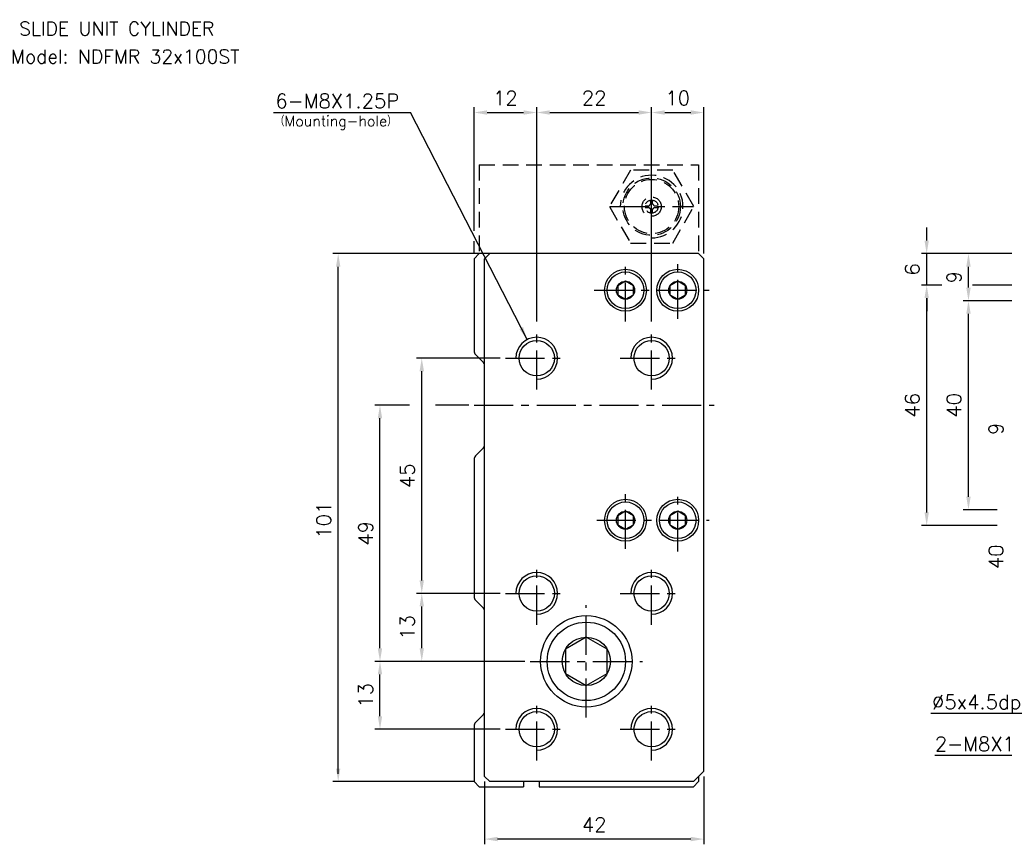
# Model space of a CAD drawing. Extents: x 25 to 590, y 5 to 417.
# Tile 1 of 2: x 25 to 214, y 259 to 417. Entities that reach past the tile are written whole.
import ezdxf
from ezdxf.enums import TextEntityAlignment as Align

# ---------------------------------------------------------------- set-up
doc = ezdxf.new("R2010")
doc.units = 0
doc.header["$LTSCALE"] = 6
doc.header["$MEASUREMENT"] = 0
doc.linetypes.add('CENTER', pattern=[2, 1.25, -0.25, 0.25, -0.25])
doc.linetypes.add('HIDDENX2', pattern=[0.75, 0.5, -0.25])
for name, color, linetype in [('CENTER', 1, 'CENTER'), ('DIM', 3, 'CONTINUOUS'), ('HIDDEN', 3, 'HIDDENX2'), ('PLINE', 2, 'CONTINUOUS')]:
    doc.layers.add(name, color=color, linetype=linetype)
doc.styles.add('AEH', font='SIMPLEX', dxfattribs={"bigfont": 'AE'})

msp = doc.modelspace()

# ---------------------------------------------------------------- linework, layer by layer
at = {"layer": 'CENTER'}
for p, q in [((146.07, 373.16), (146.07, 389.16)), ((138.07, 381.16), (154.07, 381.16)), ((141.07, 359.16), (141.07, 371.16)), ((151.07, 359.66), (151.07, 370.66)), ((135.07, 365.16), (157.07, 365.16)), ((124.07, 346.16), (124.07, 358.16)), ((146.07, 346.16), (146.07, 358.16)), ((118.07, 352.16), (130.07, 352.16)), ((140.07, 352.16), (152.07, 352.16)), ((112.07, 343.16), (158.07, 343.16)), ((141.07, 315.66), (141.07, 326.66)), ((151.07, 315.16), (151.07, 327.16)), ((135.57, 321.16), (157.07, 321.16)), ((124.07, 301.16), (124.07, 313.16)), ((146.07, 301.16), (146.07, 313.16)), ((118.07, 307.16), (130.07, 307.16)), ((140.07, 307.16), (152.07, 307.16)), ((133.57, 283.41), (133.57, 304.91)), ((122.82, 294.16), (144.32, 294.16)), ((124.07, 275.16), (124.07, 287.16)), ((146.07, 275.16), (146.07, 287.16)), ((118.07, 281.16), (130.07, 281.16)), ((140.07, 281.16), (152.07, 281.16))]:
    msp.add_line(p, q, dxfattribs=at)
at = {"layer": 'DIM'}
for p, q in [((112.07, 376.52), (112.07, 400.16)), ((124.07, 359.16), (124.07, 400.16)), ((146.07, 359.16), (146.07, 400.16)), ((156.07, 372.16), (156.07, 400.16)), ((73.66, 399.16), (99.92, 399.16)), ((122.24, 355.72), (99.92, 399.16)), ((114.57, 399.16), (121.57, 399.16)), ((126.57, 399.16), (143.57, 399.16)), ((148.57, 399.16), (153.57, 399.16)), ((198.72, 374.66), (198.72, 377.16)), ((112.07, 372.16), (112.07, 374.52)), ((114.07, 372.16), (85.07, 372.16)), ((232.22, 372.16), (197.72, 372.16)), ((198.72, 366.16), (198.72, 372.16)), ((86.07, 272.66), (86.07, 369.66)), ((206.72, 365.66), (206.72, 369.66)), ((201.59, 366.16), (197.72, 366.16)), ((257.72, 366.16), (207.47, 366.16)), ((198.72, 322.66), (198.72, 363.66)), ((198.72, 363.66), (198.72, 361.16)), ((266.72, 363.16), (205.72, 363.16)), ((206.72, 325.66), (206.72, 360.66)), ((117.07, 352.16), (101.07, 352.16)), ((102.07, 309.66), (102.07, 349.66)), ((99.75, 343.16), (93.07, 343.16)), ((111.07, 343.16), (104.69, 343.16)), ((94.07, 296.66), (94.07, 340.66)), ((212.23, 323.16), (205.72, 323.16)), ((212.23, 320.16), (197.72, 320.16)), ((117.07, 307.16), (101.07, 307.16)), ((102.07, 296.66), (102.07, 304.66)), ((121.82, 294.16), (93.07, 294.16)), ((94.07, 283.66), (94.07, 291.66)), ((219.77, 284.16), (199.5, 284.16)), ((117.07, 281.16), (93.07, 281.16)), ((225.85, 276.16), (200.26, 276.16)), ((156.07, 272.16), (156.07, 259.16)), ((112.07, 271.16), (85.07, 271.16)), ((114.07, 271.16), (114.07, 259.16)), ((153.57, 260.16), (116.57, 260.16))]:
    msp.add_line(p, q, dxfattribs=at)
for points in [[(114.57, 399.58), (114.57, 398.74), (112.07, 399.16)], [(121.57, 399.58), (121.57, 398.74), (124.07, 399.16)], [(126.57, 399.58), (126.57, 398.74), (124.07, 399.16)], [(143.57, 399.58), (143.57, 398.74), (146.07, 399.16)], [(148.57, 399.58), (148.57, 398.74), (146.07, 399.16)], [(153.57, 399.58), (153.57, 398.74), (156.07, 399.16)], [(198.3, 374.66), (199.14, 374.66), (198.72, 372.16)], [(85.65, 369.66), (86.49, 369.66), (86.07, 372.16)], [(206.3, 369.66), (207.14, 369.66), (206.72, 372.16)], [(198.3, 363.66), (199.14, 363.66), (198.72, 366.16)], [(206.3, 365.66), (207.14, 365.66), (206.72, 363.16)], [(206.3, 360.66), (207.14, 360.66), (206.72, 363.16)], [(121.47, 358.13), (120.73, 357.75), (122.24, 355.72)], [(101.65, 349.66), (102.49, 349.66), (102.07, 352.16)], [(93.65, 340.66), (94.49, 340.66), (94.07, 343.16)], [(206.3, 325.66), (207.14, 325.66), (206.72, 323.16)], [(198.3, 322.66), (199.14, 322.66), (198.72, 320.16)], [(101.65, 309.66), (102.49, 309.66), (102.07, 307.16)], [(101.65, 304.66), (102.49, 304.66), (102.07, 307.16)], [(93.65, 296.66), (94.49, 296.66), (94.07, 294.16)], [(101.65, 296.66), (102.49, 296.66), (102.07, 294.16)], [(93.65, 291.66), (94.49, 291.66), (94.07, 294.16)], [(93.65, 283.66), (94.49, 283.66), (94.07, 281.16)], [(85.65, 273.66), (86.49, 273.66), (86.07, 271.16)], [(116.57, 260.58), (116.57, 259.74), (114.07, 260.16)], [(153.57, 260.58), (153.57, 259.74), (156.07, 260.16)]]:
    msp.add_solid(points, dxfattribs=at)
at = {"layer": 'HIDDEN'}
for p, q in [((113.07, 389.16), (113.07, 372.16)), ((113.07, 389.16), (155.07, 389.16)), ((155.07, 389.16), (155.07, 372.16)), ((144.83, 381.31), (145.6, 381.31)), ((144.83, 381.01), (145.6, 381.01)), ((145.92, 381.63), (145.92, 382.4)), ((146.22, 381.63), (146.22, 382.4)), ((146.54, 381.31), (147.31, 381.31)), ((146.54, 381.01), (147.31, 381.01)), ((145.92, 379.92), (145.92, 380.69)), ((146.22, 379.92), (146.22, 380.69))]:
    msp.add_line(p, q, dxfattribs=at)
msp.add_lwpolyline([(142.03, 388.16), (137.99, 381.16), (142.03, 374.16), (150.11, 374.16), (154.15, 381.16), (150.11, 388.16)], close=True, dxfattribs=at)
for radius in [5.5, 5.2, 1.85, 1.25]:
    msp.add_circle((146.07, 381.16), radius, dxfattribs=at)
at = {"layer": 'HIDDEN', "color": 3}
msp.add_arc((146.07, 381.16), 6, 270, 180, dxfattribs=at)
at = {"layer": 'HIDDEN'}
for start, end in [(107.6204, 162.3796), (197.6204, 252.3796), (17.6204, 72.3796), (287.6204, 342.3796)]:
    msp.add_arc((146.07, 381.16), 0.496, start, end, dxfattribs=at)
at = {"layer": 'PLINE', "color": 2}
for p, q in [((112.07, 371.16), (113.07, 372.16)), ((115.07, 372.16), (113.07, 372.16)), ((115.07, 372.16), (114.07, 371.16)), ((155.07, 372.16), (115.07, 372.16)), ((155.07, 372.16), (156.07, 371.16)), ((112.07, 371.16), (112.07, 353.57)), ((114.07, 272.16), (114.07, 371.16)), ((156.07, 273.16), (156.07, 371.16)), ((113.78, 351.45), (112.36, 352.87)), ((112.36, 333.45), (113.78, 334.87)), ((112.07, 332.75), (112.07, 306.57)), ((112.36, 305.87), (113.78, 304.45)), ((114.07, 284.57), (114.07, 303.75)), ((113.78, 283.87), (112.36, 282.45)), ((112.07, 281.75), (112.07, 271.16)), ((114.07, 272.16), (115.07, 271.16)), ((154.07, 271.16), (156.07, 273.16)), ((155.07, 272.16), (155.07, 271.16)), ((113.07, 270.16), (112.07, 271.16)), ((113.07, 270.16), (121.57, 270.16)), ((154.07, 271.16), (115.07, 271.16)), ((121.57, 271.16), (121.57, 270.16)), ((124.57, 271.16), (124.57, 270.16)), ((124.57, 270.16), (154.07, 270.16)), ((155.07, 271.16), (154.07, 270.16))]:
    msp.add_line(p, q, dxfattribs=at)
at = {"layer": 'PLINE'}
for points in [[(142.57, 366.03), (141.07, 366.89), (139.57, 366.03), (139.57, 364.29), (141.07, 363.43), (142.57, 364.29)], [(152.57, 366.03), (151.07, 366.89), (149.57, 366.03), (149.57, 364.29), (151.07, 363.43), (152.57, 364.29)], [(142.57, 322.03), (141.07, 322.89), (139.57, 322.03), (139.57, 320.29), (141.07, 319.43), (142.57, 320.29)], [(152.57, 322.03), (151.07, 322.89), (149.57, 322.03), (149.57, 320.29), (151.07, 319.43), (152.57, 320.29)], [(137.57, 296.47), (133.57, 298.78), (129.57, 296.47), (129.57, 291.85), (133.57, 289.54), (137.57, 291.85)]]:
    msp.add_lwpolyline(points, close=True, dxfattribs=at)
at = {"layer": 'PLINE', "color": 2}
for centre, radius in [((141.07, 365.16), 4), ((151.07, 365.16), 4), ((124.07, 352.16), 3.38), ((146.07, 352.16), 3.38), ((141.07, 321.16), 4), ((151.07, 321.16), 4), ((124.07, 307.16), 3.38), ((146.07, 307.16), 3.38), ((133.57, 294.16), 8.75), ((124.07, 281.16), 3.38), ((146.07, 281.16), 3.38)]:
    msp.add_circle(centre, radius, dxfattribs=at)
at = {"layer": 'PLINE', "color": 3}
for centre, radius in [((141.07, 365.16), 3.5), ((151.07, 365.16), 3.5), ((141.07, 365.16), 1.73), ((151.07, 365.16), 1.73), ((141.07, 321.16), 3.5), ((151.07, 321.16), 3.5), ((141.07, 321.16), 1.73), ((151.07, 321.16), 1.73), ((133.57, 294.16), 7.5), ((133.57, 294.16), 4.62)]:
    msp.add_circle(centre, radius, dxfattribs=at)
for centre in [(124.07, 352.16), (146.07, 352.16), (124.07, 307.16), (146.07, 307.16), (124.07, 281.16), (146.07, 281.16)]:
    msp.add_arc(centre, 4, 270, 180, dxfattribs=at)
at = {"layer": 'PLINE', "color": 2}
for centre, start, end in [((113.07, 353.57), 180, 225), ((113.07, 350.75), 0, 45), ((113.07, 335.57), 315, 0), ((113.07, 332.75), 135, 180), ((113.07, 306.57), 180, 225), ((113.07, 303.75), 0, 45), ((113.07, 284.57), 315, 0), ((113.07, 281.75), 135, 180)]:
    msp.add_arc(centre, 1, start, end, dxfattribs=at)

# ---------------------------------------------------------------- texts
at = {"layer": 'DIM', "style": 'AEH'}
for s, height, p in [('6-M8X1.25P', 2.75, (74.05, 400)), ('（Mounting-hole）', 2, (73.9, 396.53)), ('%%C5x4.5dp', 2.75, (199.75, 285.01)), ('2-M8X1.25P', 2.75, (200.28, 276.99))]:
    msp.add_text(s, height=height, dxfattribs=at).set_placement(p)
for s, p in [('12', (118.07, 401.91)), ('22', (135.07, 401.91)), ('10', (151.07, 401.91)), ('42', (135.07, 262.91))]:
    msp.add_text(s, height=2.75, dxfattribs=at).set_placement(p, align=Align.MIDDLE_CENTER)
for s, p in [('6', (195.97, 369.16)), ('9', (203.97, 367.66)), ('46', (195.97, 343.16)), ('40', (203.97, 343.16)), ('9', (211.97, 338.66)), ('45', (99.32, 329.66)), ('101', (83.32, 321.16)), ('49', (91.32, 318.66)), ('40', (211.97, 314.16)), ('13', (99.32, 300.66)), ('13', (91.32, 287.66))]:
    msp.add_text(s, height=2.75, rotation=90, dxfattribs=at).set_placement(p, align=Align.MIDDLE_CENTER)
at = {"layer": 'PLINE', "color": 7, "style": 'AEH'}
msp.add_text('SLIDE UNIT CYLINDER', height=2.625, dxfattribs=at).set_placement((43.68, 415.22), align=Align.MIDDLE)
at = {"layer": 'PLINE', "color": 3, "style": 'AEH'}
msp.add_text('Model: NDFMR 32x100ST', height=2.625, dxfattribs=at).set_placement((45.3, 409.87), align=Align.MIDDLE)

doc.saveas('drawing.dxf')
